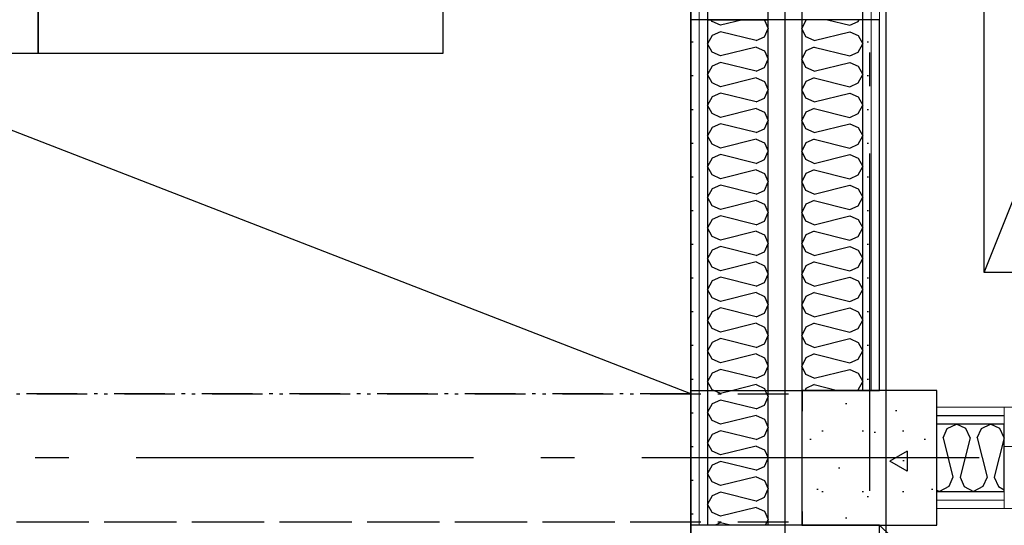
# Model space of a CAD drawing. Header units: millimetres. Extents: x -173281 to 144469, y -85977 to 83288.
# Tile 244 of 256: x -69933 to -68473, y -22317 to -21567. Entities that reach past the tile are written whole.
import ezdxf
from ezdxf.enums import TextEntityAlignment as Align

# ---------------------------------------------------------------- set-up
doc = ezdxf.new("R2010")
doc.units = ezdxf.units.MM
doc.header["$LTSCALE"] = 0.5
doc.header["$MEASUREMENT"] = 0
for name, pattern in [('Akselinje', [1500, 1000, -200, 100, -200]), ('Over snittplan', [260, 150, -50, 10, -50]), ('PLINE', [0])]:
    doc.linetypes.add(name, pattern=pattern)
for name, color, linetype in [('222- Søyler', 7, 'Continuous'), ('222- Søyler  (Skravur)', 7, 'Continuous'), ('242- Ikke-bærende innervegger', 7, 'Continuous'), ('242- Ikke-bærende innervegger (Skravur)', 7, 'Continuous'), ('242- Ikke-bærende innervegger (Skravur)(Nye konstruksjoner)', 7, 'Continuous'), ('242- Ikke-bærende innervegger(Nye konstruksjoner)', 7, 'Continuous'), ('244- Vinduer_ dører_ foldevegger(Nye konstruksjoner)', 7, 'Continuous'), ('252- Gulv på grunn_ bunnplate', 7, 'Continuous'), ('253- Oppforet gulv_ påstøp(Nye konstruksjoner)', 7, 'Continuous'), ('255- Gulvoverflate(Nye konstruksjoner)', 7, 'Continuous'), ('256- Faste himlinger og overflatebehandling', 7, 'Continuous'), ('256- Faste himlinger og overflatebehandling(Nye konstruksjoner)', 7, 'Continuous'), ('257- Systemhimlinger(Nye konstruksjoner)', 7, 'Continuous'), ('82-- Modullinjer', 7, 'Continuous'), ('852- Teknisk_symbolsk informasjon_ bygning(Nye konstruksjoner)', 7, 'Continuous'), ('862- M___Nettoareal(Nye konstruksjoner)', 7, 'Continuous'), ('862- M___Nettoareal(Polylinje)(Nye konstruksjoner)', 7, 'Continuous'), ('862- M___Nettoareal(Tekst)(Nye konstruksjoner)', 7, 'Continuous')]:
    doc.layers.add(name, color=color, linetype=linetype)
for name, color, linetype, lineweight in [('234- Vinduer_ dører_ porter(Nye konstruksjoner)', 7, 'Continuous', 0), ('236- Innvendig kledning og overflate', 7, 'Continuous', 0), ('236- Innvendig kledning og overflate(Nye konstruksjoner)', 7, 'Continuous', 0)]:
    doc.layers.add(name, color=color, linetype=linetype, lineweight=lineweight)
doc.styles.add('GENERATED_STYLE_1', font='arial.ttf')
doc.styles.add('GENERATED_STYLE_2', font='arial.ttf')
doc.linetypes.add('Lydfuge betonggolv', pattern='A,0,[5,A-2607.111 Plan 1. etasje1.Shx,S=3.968254,R=0,X=0,Y=-3.46945e-18],-600,0', length=600)
pattern_1 = [(270, (0, 0), (86.60254, 0), [0, -50]), (270, (43.3, -25), (86.60254, 0), [0, -50])]
pattern_2 = [(90, (0, 0), (-86.60254, 0), [0, -50]), (90, (-43.3, 25), (-86.60254, 0), [0, -50])]
pattern_3 = [(0, (0, 0), (0, 86.60254), [0, -50]), (0, (25, 43.3), (0, 86.60254), [0, -50])]

# ---------------------------------------------------------------- blocks, each defined once
blk = doc.blocks.new('Dans_teater_A-120_6', base_point=(-73175.2, -21455.7))
at = {"layer": '862- M___Nettoareal(Polylinje)(Nye konstruksjoner)', "linetype": 'PLINE', "flags": 128}
blk.add_lwpolyline([(-77605.7, -22311.9), (-77605.7, -25661.9), (-76468.2, -25661.9), (-76468.2, -25666.9), (-68938.2, -25666.9), (-68938.2, -22216.9), (-68938.2, -18756.9), (-77605.7, -18756.9), (-77605.7, -22121.9), (-77668.2, -22121.9), (-77768.2, -22121.9), (-77768.2, -22311.9), (-77668.2, -22311.9)], close=True, dxfattribs=at)
at = {"layer": '862- M___Nettoareal(Tekst)(Nye konstruksjoner)', "style": 'GENERATED_STYLE_1'}
for tag, height, p in [('DUMMY_862', 150, (-73293.1, -20924)), ('ROOM_NAME', 150, (-73293.1, -22021.7)), ('DUMMY_861', 100, (-73450.2, -21621.5)), ('ROOM_NUMBER', 100, (-73450.2, -22010.3)), ('DUMMY_863', 100, (-73057.4, -21987.4))]:
    blk.add_attdef(tag, text='', height=height, rotation=90, dxfattribs=at).set_placement(p, align=Align.TOP_LEFT)
blk = doc.blocks.new('*X235')
at = {"layer": '242- Ikke-bærende innervegger (Skravur)', "linetype": 'PLINE'}
for p, q in [((-68894, -22222.1), (-68906.2, -22227.7)), ((-68841.2, -22235.3), (-68894, -22222.1)), ((-68829, -22229.8), (-68823.2, -22217.4)), ((-68823.4, -22216.9), (-68823.2, -22217.4)), ((-68906.2, -22227.7), (-68913.2, -22240.1)), ((-68841.2, -22235.3), (-68829, -22229.8)), ((-68906.2, -22252.6), (-68913.2, -22240.1)), ((-68894, -22258.1), (-68906.2, -22252.6)), ((-68841.2, -22244.9), (-68894, -22258.1)), ((-68841.2, -22244.9), (-68829, -22250.5)), ((-68829, -22250.5), (-68823.2, -22262.9)), ((-68894, -22267.7), (-68906.2, -22273.2)), ((-68841.2, -22280.9), (-68894, -22267.7)), ((-68829, -22275.3), (-68823.2, -22262.9)), ((-68906.2, -22273.2), (-68913.2, -22285.7)), ((-68841.2, -22280.9), (-68829, -22275.3)), ((-68906.2, -22298.1), (-68913.2, -22285.7)), ((-68841.2, -22290.4), (-68894, -22303.6)), ((-68841.2, -22290.4), (-68829, -22296)), ((-68829, -22296), (-68823.2, -22308.4)), ((-68894, -22303.6), (-68906.2, -22298.1)), ((-68827.2, -22316.9), (-68823.2, -22308.4)), ((-68894, -22313.2), (-68902.2, -22316.9)), ((-68879.1, -22316.9), (-68894, -22313.2))]:
    blk.add_line(p, q, dxfattribs=at)
blk = doc.blocks.new('*X249')
at = {"layer": '242- Ikke-bærende innervegger (Skravur)', "linetype": 'PLINE'}
for p, q in [((-68894, -22121.5), (-68904.1, -22116.9)), ((-68875.6, -22116.9), (-68894, -22121.5)), ((-68827.6, -22116.9), (-68823.2, -22126.3)), ((-68906.2, -22136.6), (-68913.2, -22149.1)), ((-68894, -22131.1), (-68906.2, -22136.6)), ((-68841.2, -22144.3), (-68894, -22131.1)), ((-68829, -22138.7), (-68823.2, -22126.3)), ((-68906.2, -22161.5), (-68913.2, -22149.1)), ((-68841.2, -22144.3), (-68829, -22138.7)), ((-68894, -22167.1), (-68906.2, -22161.5)), ((-68841.2, -22153.9), (-68894, -22167.1)), ((-68841.2, -22153.9), (-68829, -22159.4)), ((-68829, -22159.4), (-68823.2, -22171.8)), ((-68894, -22176.6), (-68906.2, -22182.2)), ((-68841.2, -22189.8), (-68894, -22176.6)), ((-68829, -22184.3), (-68823.2, -22171.8)), ((-68906.2, -22182.2), (-68913.2, -22194.6)), ((-68906.2, -22207), (-68913.2, -22194.6)), ((-68841.2, -22189.8), (-68829, -22184.3)), ((-68894, -22212.6), (-68906.2, -22207)), ((-68841.2, -22199.4), (-68894, -22212.6)), ((-68841.2, -22199.4), (-68829, -22204.9)), ((-68829, -22204.9), (-68823.4, -22216.9))]:
    blk.add_line(p, q, dxfattribs=at)
blk = doc.blocks.new('*X873')
at = {"layer": '242- Ikke-bærende innervegger (Skravur)(Nye konstruksjoner)', "linetype": 'PLINE'}
for p, q in [((-68906.2, -21569.7), (-68907.7, -21566.9)), ((-68860.9, -21566.9), (-68894, -21575.2)), ((-68830.4, -21566.9), (-68829, -21567.5)), ((-68829, -21567.5), (-68823.2, -21580)), ((-68894, -21575.2), (-68906.2, -21569.7)), ((-68829, -21592.4), (-68823.2, -21580)), ((-68906.2, -21590.3), (-68913.2, -21602.7)), ((-68894, -21584.8), (-68906.2, -21590.3)), ((-68841.2, -21598), (-68894, -21584.8)), ((-68841.2, -21598), (-68829, -21592.4)), ((-68906.2, -21615.2), (-68913.2, -21602.7)), ((-68841.2, -21607.5), (-68894, -21620.7)), ((-68841.2, -21607.5), (-68829, -21613.1)), ((-68894, -21620.7), (-68906.2, -21615.2)), ((-68829, -21613.1), (-68823.2, -21625.5)), ((-68829, -21637.9), (-68823.2, -21625.5)), ((-68906.2, -21635.8), (-68913.2, -21648.3)), ((-68894, -21630.3), (-68906.2, -21635.8)), ((-68841.2, -21643.5), (-68894, -21630.3)), ((-68841.2, -21643.5), (-68829, -21637.9)), ((-68906.2, -21660.7), (-68913.2, -21648.3)), ((-68841.2, -21653.1), (-68894, -21666.3)), ((-68841.2, -21653.1), (-68829, -21658.6)), ((-68894, -21666.3), (-68906.2, -21660.7)), ((-68829, -21658.6), (-68823.2, -21671)), ((-68906.2, -21681.4), (-68913.2, -21693.8)), ((-68894, -21675.8), (-68906.2, -21681.4)), ((-68841.2, -21689), (-68894, -21675.8)), ((-68841.2, -21689), (-68829, -21683.5)), ((-68829, -21683.5), (-68823.2, -21671)), ((-68906.2, -21706.2), (-68913.2, -21693.8)), ((-68841.2, -21698.6), (-68894, -21711.8)), ((-68841.2, -21698.6), (-68829, -21704.1)), ((-68894, -21711.8), (-68906.2, -21706.2)), ((-68829, -21704.1), (-68823.2, -21716.6)), ((-68906.2, -21726.9), (-68913.2, -21739.3)), ((-68894, -21721.3), (-68906.2, -21726.9)), ((-68841.2, -21734.5), (-68894, -21721.3)), ((-68829, -21729), (-68823.2, -21716.6)), ((-68906.2, -21751.8), (-68913.2, -21739.3)), ((-68841.2, -21734.5), (-68829, -21729)), ((-68894, -21757.3), (-68906.2, -21751.8)), ((-68841.2, -21744.1), (-68894, -21757.3)), ((-68841.2, -21744.1), (-68829, -21749.7)), ((-68829, -21749.7), (-68823.2, -21762.1)), ((-68894, -21766.9), (-68906.2, -21772.4)), ((-68841.2, -21780.1), (-68894, -21766.9)), ((-68829, -21774.5), (-68823.2, -21762.1)), ((-68906.2, -21772.4), (-68913.2, -21784.9)), ((-68906.2, -21797.3), (-68913.2, -21784.9)), ((-68841.2, -21780.1), (-68829, -21774.5)), ((-68894, -21802.8), (-68906.2, -21797.3)), ((-68841.2, -21789.6), (-68894, -21802.8)), ((-68841.2, -21789.6), (-68829, -21795.2)), ((-68829, -21795.2), (-68823.2, -21807.6)), ((-68894, -21812.4), (-68906.2, -21817.9)), ((-68841.2, -21825.6), (-68894, -21812.4)), ((-68829, -21820.1), (-68823.2, -21807.6)), ((-68906.2, -21817.9), (-68913.2, -21830.4)), ((-68906.2, -21842.8), (-68913.2, -21830.4)), ((-68841.2, -21825.6), (-68829, -21820.1)), ((-68894, -21848.4), (-68906.2, -21842.8)), ((-68841.2, -21835.2), (-68894, -21848.4)), ((-68841.2, -21835.2), (-68829, -21840.7)), ((-68829, -21840.7), (-68823.2, -21853.1)), ((-68894, -21857.9), (-68906.2, -21863.5)), ((-68841.2, -21871.1), (-68894, -21857.9)), ((-68829, -21865.6), (-68823.2, -21853.1)), ((-68906.2, -21863.5), (-68913.2, -21875.9)), ((-68841.2, -21871.1), (-68829, -21865.6)), ((-68906.2, -21888.3), (-68913.2, -21875.9)), ((-68894, -21893.9), (-68906.2, -21888.3)), ((-68841.2, -21880.7), (-68894, -21893.9)), ((-68841.2, -21880.7), (-68829, -21886.2)), ((-68829, -21886.2), (-68823.2, -21898.7)), ((-68894, -21903.5), (-68906.2, -21909)), ((-68841.2, -21916.7), (-68894, -21903.5)), ((-68829, -21911.1), (-68823.2, -21898.7)), ((-68906.2, -21909), (-68913.2, -21921.4)), ((-68841.2, -21916.7), (-68829, -21911.1)), ((-68906.2, -21933.9), (-68913.2, -21921.4)), ((-68841.2, -21926.2), (-68894, -21939.4)), ((-68841.2, -21926.2), (-68829, -21931.8)), ((-68829, -21931.8), (-68823.2, -21944.2)), ((-68894, -21939.4), (-68906.2, -21933.9)), ((-68829, -21956.6), (-68823.2, -21944.2)), ((-68906.2, -21954.5), (-68913.2, -21967)), ((-68894, -21949), (-68906.2, -21954.5)), ((-68841.2, -21962.2), (-68894, -21949)), ((-68841.2, -21962.2), (-68829, -21956.6)), ((-68906.2, -21979.4), (-68913.2, -21967)), ((-68841.2, -21971.7), (-68894, -21984.9)), ((-68841.2, -21971.7), (-68829, -21977.3)), ((-68894, -21984.9), (-68906.2, -21979.4)), ((-68829, -21977.3), (-68823.2, -21989.7)), ((-68829, -22002.2), (-68823.2, -21989.7)), ((-68906.2, -22000.1), (-68913.2, -22012.5)), ((-68894, -21994.5), (-68906.2, -22000.1)), ((-68841.2, -22007.7), (-68894, -21994.5)), ((-68841.2, -22007.7), (-68829, -22002.2)), ((-68906.2, -22024.9), (-68913.2, -22012.5)), ((-68841.2, -22017.3), (-68894, -22030.5)), ((-68841.2, -22017.3), (-68829, -22022.8)), ((-68894, -22030.5), (-68906.2, -22024.9)), ((-68829, -22022.8), (-68823.2, -22035.3)), ((-68906.2, -22045.6), (-68913.2, -22058)), ((-68894, -22040), (-68906.2, -22045.6)), ((-68841.2, -22053.2), (-68894, -22040)), ((-68841.2, -22053.2), (-68829, -22047.7)), ((-68829, -22047.7), (-68823.2, -22035.3)), ((-68906.2, -22070.5), (-68913.2, -22058)), ((-68841.2, -22062.8), (-68894, -22076)), ((-68841.2, -22062.8), (-68829, -22068.3)), ((-68894, -22076), (-68906.2, -22070.5)), ((-68829, -22068.3), (-68823.2, -22080.8)), ((-68906.2, -22091.1), (-68913.2, -22103.5)), ((-68894, -22085.6), (-68906.2, -22091.1)), ((-68841.2, -22098.8), (-68894, -22085.6)), ((-68841.2, -22098.8), (-68829, -22093.2)), ((-68829, -22093.2), (-68823.2, -22080.8)), ((-68906.2, -22116), (-68913.2, -22103.5)), ((-68904.1, -22116.9), (-68906.2, -22116)), ((-68841.2, -22108.3), (-68875.6, -22116.9)), ((-68841.2, -22108.3), (-68829, -22113.9)), ((-68829, -22113.9), (-68827.6, -22116.9))]:
    blk.add_line(p, q, dxfattribs=at)
blk = doc.blocks.new('*X874')
at = {"layer": '242- Ikke-bærende innervegger (Skravur)(Nye konstruksjoner)', "linetype": 'PLINE'}
for p, q in [((-68767.3, -21567.5), (-68773.2, -21580)), ((-68765.9, -21566.9), (-68767.3, -21567.5)), ((-68735.4, -21566.9), (-68702.3, -21575.2)), ((-68690.1, -21569.7), (-68688.6, -21566.9)), ((-68767.3, -21592.4), (-68773.2, -21580)), ((-68702.3, -21575.2), (-68690.1, -21569.7)), ((-68755.1, -21598), (-68767.3, -21592.4)), ((-68755.1, -21598), (-68702.3, -21584.8)), ((-68702.3, -21584.8), (-68690.1, -21590.3)), ((-68690.1, -21590.3), (-68683.2, -21602.7)), ((-68755.1, -21607.5), (-68767.3, -21613.1)), ((-68755.1, -21607.5), (-68702.3, -21620.7)), ((-68690.1, -21615.2), (-68683.2, -21602.7)), ((-68767.3, -21613.1), (-68773.2, -21625.5)), ((-68767.3, -21637.9), (-68773.2, -21625.5)), ((-68702.3, -21620.7), (-68690.1, -21615.2)), ((-68755.1, -21643.5), (-68767.3, -21637.9)), ((-68755.1, -21643.5), (-68702.3, -21630.3)), ((-68702.3, -21630.3), (-68690.1, -21635.8)), ((-68690.1, -21635.8), (-68683.2, -21648.3)), ((-68755.1, -21653.1), (-68767.3, -21658.6)), ((-68755.1, -21653.1), (-68702.3, -21666.3)), ((-68690.1, -21660.7), (-68683.2, -21648.3)), ((-68767.3, -21658.6), (-68773.2, -21671)), ((-68702.3, -21666.3), (-68690.1, -21660.7)), ((-68767.3, -21683.5), (-68773.2, -21671)), ((-68755.1, -21689), (-68767.3, -21683.5)), ((-68755.1, -21689), (-68702.3, -21675.8)), ((-68702.3, -21675.8), (-68690.1, -21681.4)), ((-68690.1, -21681.4), (-68683.2, -21693.8)), ((-68755.1, -21698.6), (-68767.3, -21704.1)), ((-68755.1, -21698.6), (-68702.3, -21711.8)), ((-68690.1, -21706.2), (-68683.2, -21693.8)), ((-68767.3, -21704.1), (-68773.2, -21716.6)), ((-68702.3, -21711.8), (-68690.1, -21706.2)), ((-68767.3, -21729), (-68773.2, -21716.6)), ((-68755.1, -21734.5), (-68702.3, -21721.3)), ((-68702.3, -21721.3), (-68690.1, -21726.9)), ((-68690.1, -21726.9), (-68683.2, -21739.3)), ((-68755.1, -21734.5), (-68767.3, -21729)), ((-68690.1, -21751.8), (-68683.2, -21739.3)), ((-68767.3, -21749.7), (-68773.2, -21762.1)), ((-68755.1, -21744.1), (-68767.3, -21749.7)), ((-68755.1, -21744.1), (-68702.3, -21757.3)), ((-68702.3, -21757.3), (-68690.1, -21751.8)), ((-68767.3, -21774.5), (-68773.2, -21762.1)), ((-68755.1, -21780.1), (-68702.3, -21766.9)), ((-68702.3, -21766.9), (-68690.1, -21772.4)), ((-68755.1, -21780.1), (-68767.3, -21774.5)), ((-68690.1, -21772.4), (-68683.2, -21784.9)), ((-68690.1, -21797.3), (-68683.2, -21784.9)), ((-68767.3, -21795.2), (-68773.2, -21807.6)), ((-68755.1, -21789.6), (-68767.3, -21795.2)), ((-68755.1, -21789.6), (-68702.3, -21802.8)), ((-68702.3, -21802.8), (-68690.1, -21797.3)), ((-68767.3, -21820.1), (-68773.2, -21807.6)), ((-68755.1, -21825.6), (-68702.3, -21812.4)), ((-68702.3, -21812.4), (-68690.1, -21817.9)), ((-68755.1, -21825.6), (-68767.3, -21820.1)), ((-68690.1, -21817.9), (-68683.2, -21830.4)), ((-68690.1, -21842.8), (-68683.2, -21830.4)), ((-68767.3, -21840.7), (-68773.2, -21853.1)), ((-68755.1, -21835.2), (-68767.3, -21840.7)), ((-68755.1, -21835.2), (-68702.3, -21848.4)), ((-68702.3, -21848.4), (-68690.1, -21842.8)), ((-68767.3, -21865.6), (-68773.2, -21853.1)), ((-68755.1, -21871.1), (-68702.3, -21857.9)), ((-68702.3, -21857.9), (-68690.1, -21863.5)), ((-68755.1, -21871.1), (-68767.3, -21865.6)), ((-68690.1, -21863.5), (-68683.2, -21875.9)), ((-68767.3, -21886.2), (-68773.2, -21898.7)), ((-68755.1, -21880.7), (-68767.3, -21886.2)), ((-68755.1, -21880.7), (-68702.3, -21893.9)), ((-68702.3, -21893.9), (-68690.1, -21888.3)), ((-68690.1, -21888.3), (-68683.2, -21875.9)), ((-68767.3, -21911.1), (-68773.2, -21898.7)), ((-68755.1, -21916.7), (-68702.3, -21903.5)), ((-68702.3, -21903.5), (-68690.1, -21909)), ((-68755.1, -21916.7), (-68767.3, -21911.1)), ((-68690.1, -21909), (-68683.2, -21921.4)), ((-68767.3, -21931.8), (-68773.2, -21944.2)), ((-68755.1, -21926.2), (-68767.3, -21931.8)), ((-68755.1, -21926.2), (-68702.3, -21939.4)), ((-68690.1, -21933.9), (-68683.2, -21921.4)), ((-68767.3, -21956.6), (-68773.2, -21944.2)), ((-68702.3, -21939.4), (-68690.1, -21933.9)), ((-68755.1, -21962.2), (-68767.3, -21956.6)), ((-68755.1, -21962.2), (-68702.3, -21949)), ((-68702.3, -21949), (-68690.1, -21954.5)), ((-68690.1, -21954.5), (-68683.2, -21967)), ((-68755.1, -21971.7), (-68767.3, -21977.3)), ((-68755.1, -21971.7), (-68702.3, -21984.9)), ((-68690.1, -21979.4), (-68683.2, -21967)), ((-68767.3, -21977.3), (-68773.2, -21989.7)), ((-68767.3, -22002.2), (-68773.2, -21989.7)), ((-68702.3, -21984.9), (-68690.1, -21979.4)), ((-68755.1, -22007.7), (-68767.3, -22002.2)), ((-68755.1, -22007.7), (-68702.3, -21994.5)), ((-68702.3, -21994.5), (-68690.1, -22000.1)), ((-68690.1, -22000.1), (-68683.2, -22012.5)), ((-68755.1, -22017.3), (-68767.3, -22022.8)), ((-68755.1, -22017.3), (-68702.3, -22030.5)), ((-68690.1, -22024.9), (-68683.2, -22012.5)), ((-68767.3, -22022.8), (-68773.2, -22035.3)), ((-68702.3, -22030.5), (-68690.1, -22024.9)), ((-68767.3, -22047.7), (-68773.2, -22035.3)), ((-68755.1, -22053.2), (-68767.3, -22047.7)), ((-68755.1, -22053.2), (-68702.3, -22040)), ((-68702.3, -22040), (-68690.1, -22045.6)), ((-68690.1, -22045.6), (-68683.2, -22058)), ((-68755.1, -22062.8), (-68767.3, -22068.3)), ((-68755.1, -22062.8), (-68702.3, -22076)), ((-68690.1, -22070.5), (-68683.2, -22058)), ((-68767.3, -22068.3), (-68773.2, -22080.8)), ((-68702.3, -22076), (-68690.1, -22070.5)), ((-68767.3, -22093.2), (-68773.2, -22080.8)), ((-68755.1, -22098.8), (-68767.3, -22093.2)), ((-68755.1, -22098.8), (-68702.3, -22085.6)), ((-68702.3, -22085.6), (-68690.1, -22091.1)), ((-68690.1, -22091.1), (-68683.2, -22103.5)), ((-68690.1, -22116), (-68683.2, -22103.5)), ((-68767.3, -22113.9), (-68768.7, -22116.9)), ((-68755.1, -22108.3), (-68767.3, -22113.9)), ((-68755.1, -22108.3), (-68720.7, -22116.9)), ((-68692.2, -22116.9), (-68690.1, -22116))]:
    blk.add_line(p, q, dxfattribs=at)
blk = doc.blocks.new('*X895')
at = {"layer": '242- Ikke-bærende innervegger (Skravur)(Nye konstruksjoner)', "linetype": 'PLINE'}
for p, q in [((-68564, -22187), (-68557.8, -22173.5)), ((-68557.8, -22173.5), (-68544, -22166.9)), ((-68530.2, -22173.5), (-68544, -22166.9)), ((-68524, -22187), (-68530.2, -22173.5)), ((-68513.4, -22187), (-68507.2, -22173.5)), ((-68507.2, -22173.5), (-68493.4, -22166.9)), ((-68479.6, -22173.5), (-68493.4, -22166.9)), ((-68473.4, -22187), (-68479.6, -22173.5)), ((-68564, -22187), (-68549.3, -22245.7)), ((-68524, -22187), (-68538.7, -22245.7)), ((-68513.4, -22187), (-68498.7, -22245.7)), ((-68473.4, -22187), (-68488.1, -22245.7)), ((-68549.3, -22245.7), (-68555.5, -22259.2)), ((-68538.7, -22245.7), (-68532.5, -22259.2)), ((-68498.7, -22245.7), (-68504.9, -22259.2)), ((-68488.1, -22245.7), (-68481.9, -22259.2)), ((-68573.2, -22264.8), (-68569.3, -22266.9)), ((-68555.5, -22259.2), (-68569.3, -22266.9)), ((-68532.5, -22259.2), (-68518.7, -22266.9)), ((-68504.9, -22259.2), (-68518.7, -22266.9)), ((-68481.9, -22259.2), (-68473.2, -22264.1))]:
    blk.add_line(p, q, dxfattribs=at)
blk = doc.blocks.new('Dørstempel[84]', base_point=(-67963.2, -22141.9))
at = {"layer": '852- Teknisk_symbolsk informasjon_ bygning(Nye konstruksjoner)', "char_height": 75, "attachment_point": 1, "rotation": 180, "style": 'GENERATED_STYLE_1'}
for s, insert in [('\\A1;{\\pql;\\pt0,50;\\fArial|b0|i0|c0|p0;\\W1.000000;x2\xa0090\\fArial|b0|i0|c0|p0;\\W1.000000;\\A1{\\H.66x;\\S^  ;}\\fArial|b0|i0|c0|p0;\\W1.000000;\\fArial|b0|i0|c0|p0;\\W1.000000;\\A1{\\H.66x;\\S^  ;}}', (-68034.6, -22956.9)), ('\\A1;{\\pql;\\pt0,50;\\fArial|b0|i0|c0|p0;\\W1.000000;990\\fArial|b0|i0|c0|p0;\\W1.000000;\\A1{\\H.66x;\\S^  ;}\\fArial|b0|i0|c0|p0;\\W1.000000;\\fArial|b0|i0|c0|p0;\\W1.000000;\\A1{\\H.66x;\\S^  ;}}', (-67863, -22956.9))]:
    blk.add_mtext(s, dxfattribs=dict(at, insert=insert))
at = {"layer": '852- Teknisk_symbolsk informasjon_ bygning(Nye konstruksjoner)', "style": 'GENERATED_STYLE_1'}
for tag, p in [('DUMMY_232', (-67805.8, -22620.5)), ('DUMMY_231', (-67805.8, -22738.4)), ('DUMMY_229', (-67805.8, -22856.2)), ('strUnitPrefix', (-67805.8, -22991.2))]:
    blk.add_attdef(tag, text='', height=75, rotation=180, dxfattribs=at).set_placement(p, align=Align.TOP_RIGHT)
for tag, p in [('DUMMY_233', (-67863, -22637.6)), ('AC_TextStyle_4', (-67863, -22755.5)), ('DUMMY_230', (-67863, -22856.2)), ('DUMMY_228', (-68343.4, -22974.1))]:
    blk.add_attdef(tag, text='', height=75, rotation=180, dxfattribs=at).set_placement(p, align=Align.TOP_LEFT)
blk.add_attdef('AC_WIDO_ID', text='', height=100, rotation=180, dxfattribs=at).set_placement((-67963.2, -22941.5), align=Align.BOTTOM_CENTER)
blk = doc.blocks.new('Dør[43]')
at = {"layer": '234- Vinduer_ dører_ porter(Nye konstruksjoner)', "linetype": 'PLINE'}
for p, q in [((-67453.2, -22141.9), (-68473.2, -22141.9)), ((-68458.2, -22199.9), (-68473.2, -22199.9)), ((-68473.2, -22291.9), (-68473.2, -22199.9)), ((-68408.2, -22199.9), (-68458.2, -22199.9)), ((-68458.2, -22199.9), (-68458.2, -22291.9)), ((-68408.2, -22199.9), (-67518.2, -22199.9)), ((-68408.2, -22291.9), (-68408.2, -22199.9)), ((-67468.2, -22199.9), (-67518.2, -22199.9)), ((-67518.2, -22199.9), (-67518.2, -22291.9)), ((-67468.2, -22199.9), (-67453.2, -22199.9)), ((-67468.2, -22291.9), (-67468.2, -22199.9)), ((-67453.2, -22291.9), (-67453.2, -22199.9)), ((-67453.2, -22291.9), (-68473.2, -22291.9)), ((-68458.2, -22291.9), (-68473.2, -22291.9)), ((-68458.2, -22291.9), (-68408.2, -22291.9)), ((-67518.2, -22291.9), (-68408.2, -22291.9)), ((-68408.2, -22291.9), (-68408.2, -23181.9)), ((-67518.2, -22291.9), (-67468.2, -22291.9)), ((-67468.2, -22291.9), (-67453.2, -22291.9))]:
    blk.add_line(p, q, dxfattribs=at)
blk.add_arc((-68408.2, -22291.9), 890, 270, 0, dxfattribs=at)
at = {"layer": '236- Innvendig kledning og overflate(Nye konstruksjoner)', "linetype": 'PLINE'}
for p, q in [((-68473.2, -22154.4), (-68473.2, -22141.9)), ((-67453.2, -22154.4), (-67453.2, -22141.9)), ((-68473.2, -22166.9), (-68473.2, -22154.4)), ((-67453.2, -22166.9), (-67453.2, -22154.4)), ((-68473.2, -22279.4), (-68473.2, -22266.9)), ((-68473.2, -22279.4), (-68473.2, -22266.9)), ((-67453.2, -22279.4), (-67453.2, -22266.9)), ((-67453.2, -22279.4), (-67453.2, -22266.9)), ((-68473.2, -22291.9), (-68473.2, -22279.4)), ((-68473.2, -22291.9), (-68473.2, -22279.4)), ((-67453.2, -22291.9), (-67453.2, -22279.4)), ((-67453.2, -22291.9), (-67453.2, -22279.4))]:
    blk.add_line(p, q, dxfattribs=at)
at = {"layer": '244- Vinduer_ dører_ foldevegger(Nye konstruksjoner)', "linetype": 'PLINE'}
for p, q in [((-68473.2, -22199.9), (-68473.2, -22166.9)), ((-67453.2, -22199.9), (-67453.2, -22166.9)), ((-68473.2, -22266.9), (-68473.2, -22199.9)), ((-68473.2, -22266.9), (-68473.2, -22199.9)), ((-67453.2, -22266.9), (-67453.2, -22199.9)), ((-67453.2, -22266.9), (-67453.2, -22199.9))]:
    blk.add_line(p, q, dxfattribs=at)
at = {"layer": '852- Teknisk_symbolsk informasjon_ bygning(Nye konstruksjoner)'}
ref = blk.add_blockref('Dørstempel[84]', (-67963.2, -22141.9), dxfattribs=at)
ref.add_attrib('AC_TextStyle_4', 'EI2 30 Sa', dxfattribs={"color": 7, "height": 75, "rotation": 180, "style": 'GENERATED_STYLE_1'}).set_placement((-67863, -22755.5), align=Align.TOP_LEFT)
ref.add_attrib('AC_WIDO_ID', 'A-118.2', dxfattribs={"color": 7, "height": 100, "rotation": 180, "style": 'GENERATED_STYLE_1'}).set_placement((-67963.2, -22941.5), align=Align.BOTTOM_CENTER)
ref.add_attrib('strUnitPrefix', 'BxH:', dxfattribs={"color": 7, "height": 75, "rotation": 180, "style": 'GENERATED_STYLE_1'}).set_placement((-67805.8, -22991.2), align=Align.TOP_RIGHT)
ref.add_attrib('DUMMY_233', '38 dB', dxfattribs={"color": 7, "height": 75, "rotation": 180, "style": 'GENERATED_STYLE_1'}).set_placement((-67863, -22637.6), align=Align.TOP_LEFT)
blk = doc.blocks.new('Standard grid marker[188]', base_point=(20939.5, -22216.9))
at = {"layer": '82-- Modullinjer', "linetype": 'Akselinje'}
blk.add_line((20739.5, -22216.9), (-81321.3, -22216.9), dxfattribs=at)
at = {"layer": '82-- Modullinjer', "style": 'GENERATED_STYLE_2'}
for tag, p in [('AC_MarkerText_1_0', (21062, -22256.9)), ('AC_MarkerText_1_1', (-81898.8, -22256.9))]:
    blk.add_attdef(tag, text='', height=175, rotation=90, dxfattribs=at).set_placement(p, align=Align.TOP_CENTER)
blk = doc.blocks.new('Standard grid marker[267]', base_point=(-68673.2, 26434.4))
at = {"layer": '82-- Modullinjer', "linetype": 'Akselinje'}
blk.add_line((-68673.2, 26234.4), (-68673.2, -50374.4), dxfattribs=at)
at = {"layer": '82-- Modullinjer', "style": 'GENERATED_STYLE_2'}
for tag, p in [('AC_MarkerText_1_0', (-68800.7, 26644.4)), ('AC_MarkerText_1_1', (-68800.7, -50864.4))]:
    blk.add_attdef(tag, text='', height=175, rotation=90, dxfattribs=at).set_placement(p, align=Align.TOP_CENTER)

msp = doc.modelspace()

# ---------------------------------------------------------------- hatches: boundary and pattern name
at = {"layer": '222- Søyler  (Skravur)', "linetype": 'Continuous'}
h = msp.add_hatch(dxfattribs=at)
h.set_pattern_fill('Betong_strukturell', color=256, style=0, pattern_type=2)
h.set_pattern_definition([(270, (-68773.16, -22116.93), (-311.77, 0), [30, -150]), (270, (-68929.04, -22206.93), (-311.77, 0), [30, -150]), (210, (-68773.16, -22116.93), (-155.9, 270), [30, -150]), (210, (-68773.16, -22296.93), (-155.9, 270), [30, -150]), (150, (-68773.16, -22146.93), (155.9, 270), [30, -150]), (150, (-68773.16, -22326.93), (155.9, 270), [30, -150]), (270, (-68803.16, -22116.93), (-60, 0), [0, -60, 0, -90]), (225, (-68803.16, -22146.93), (-42.426, 42.426), [0, -45, 0, -75])])
h.paths.add_polyline_path([(-68573.2, -22316.9), (-68573.2, -22116.9), (-68773.2, -22116.9), (-68773.2, -22316.9)])
at = {"layer": '242- Ikke-bærende innervegger (Skravur)', "linetype": 'Continuous'}
h = msp.add_hatch(dxfattribs=at)
h.set_pattern_fill('Gips', color=256, style=0, pattern_type=2)
h.set_pattern_definition(pattern_1)
h.paths.add_polyline_path([(-68925.7, -21566.9), (-68913.2, -21566.9), (-68913.2, -18744.4), (-68925.7, -18744.4)])
h = msp.add_hatch(dxfattribs=at)
h.set_pattern_fill('Gips', color=256, style=0, pattern_type=2)
h.set_pattern_definition(pattern_1)
h.paths.add_polyline_path([(-68938.2, -22216.9), (-68925.7, -22216.9), (-68925.7, -22116.9), (-68938.2, -22116.9)])
h = msp.add_hatch(dxfattribs=at)
h.set_pattern_fill('Gips', color=256, style=0, pattern_type=2)
h.set_pattern_definition(pattern_1)
h.paths.add_polyline_path([(-68913.2, -22116.9), (-68925.7, -22116.9), (-68925.7, -22216.9), (-68913.2, -22216.9)])
h = msp.add_hatch(dxfattribs=at)
h.set_pattern_fill('Gips', color=256, style=0, pattern_type=2)
h.set_pattern_definition(pattern_1)
h.paths.add_polyline_path([(-68925.7, -22216.9), (-68938.2, -22216.9), (-68938.2, -22316.9), (-68925.7, -22316.9)])
h = msp.add_hatch(dxfattribs=at)
h.set_pattern_fill('Gips', color=256, style=0, pattern_type=2)
h.set_pattern_definition(pattern_1)
h.paths.add_polyline_path([(-68925.7, -22316.9), (-68913.2, -22316.9), (-68913.2, -22216.9), (-68925.7, -22216.9)])
at = {"layer": '242- Ikke-bærende innervegger (Skravur)(Nye konstruksjoner)', "linetype": 'Continuous'}
h = msp.add_hatch(dxfattribs=at)
h.set_pattern_fill('Gips', color=256, style=0, pattern_type=2)
h.set_pattern_definition(pattern_1)
h.paths.add_polyline_path([(-68938.2, -21566.9), (-68938.2, -22116.9), (-68925.7, -22116.9), (-68925.7, -21566.9)])
h = msp.add_hatch(dxfattribs=at)
h.set_pattern_fill('Gips', color=256, style=0, pattern_type=2)
h.set_pattern_definition(pattern_1)
h.paths.add_polyline_path([(-68925.7, -21566.9), (-68925.7, -22116.9), (-68913.2, -22116.9), (-68913.2, -21566.9)])
h = msp.add_hatch(dxfattribs=at)
h.set_pattern_fill('Gips', color=256, style=0, pattern_type=2)
h.set_pattern_definition(pattern_2)
h.paths.add_polyline_path([(-68670.7, -22116.9), (-68670.7, -21566.9), (-68683.2, -21566.9), (-68683.2, -22116.9)])
h = msp.add_hatch(dxfattribs=at)
h.set_pattern_fill('Gips', color=256, style=0, pattern_type=2)
h.set_pattern_definition(pattern_2)
h.paths.add_polyline_path([(-68658.2, -22116.9), (-68658.2, -21566.9), (-68670.7, -21566.9), (-68670.7, -22116.9)])
h = msp.add_hatch(dxfattribs=at)
h.set_pattern_fill('Gips', color=256, style=0, pattern_type=2)
h.set_pattern_definition(pattern_3)
h.paths.add_polyline_path([(-68573.2, -22141.9), (-68573.2, -22154.4), (-68473.2, -22154.4), (-68473.2, -22141.9)])
h = msp.add_hatch(dxfattribs=at)
h.set_pattern_fill('Gips', color=256, style=0, pattern_type=2)
h.set_pattern_definition(pattern_3)
h.paths.add_polyline_path([(-68573.2, -22154.4), (-68573.2, -22166.9), (-68473.2, -22166.9), (-68473.2, -22154.4)])
h = msp.add_hatch(dxfattribs=at)
h.set_pattern_fill('Gips', color=256, style=0, pattern_type=2)
h.set_pattern_definition(pattern_3)
h.paths.add_polyline_path([(-68573.2, -22266.9), (-68573.2, -22279.4), (-68473.2, -22279.4), (-68473.2, -22266.9)])
h = msp.add_hatch(dxfattribs=at)
h.set_pattern_fill('Gips', color=256, style=0, pattern_type=2)
h.set_pattern_definition(pattern_3)
h.paths.add_polyline_path([(-68573.2, -22279.4), (-68573.2, -22291.9), (-68473.2, -22291.9), (-68473.2, -22279.4)])

# ---------------------------------------------------------------- linework, layer by layer
at = {"layer": '222- Søyler', "linetype": 'PLINE', "flags": 128}
msp.add_lwpolyline([(-68573.2, -22316.9), (-68573.2, -22116.9), (-68773.2, -22116.9), (-68773.2, -22316.9)], close=True, dxfattribs=at)
at = {"layer": '236- Innvendig kledning og overflate', "linetype": 'PLINE'}
for p, q in [((-68670.7, -21566.9), (-68670.7, -18716.9)), ((-68925.7, -18744.4), (-68925.7, -21566.9)), ((-68925.7, -22116.9), (-68925.7, -22216.9)), ((-68925.7, -22216.9), (-68925.7, -22316.9))]:
    msp.add_line(p, q, dxfattribs=at)
at = {"layer": '236- Innvendig kledning og overflate', "linetype": 'PLINE', "flags": 128}
for points in [[(-68658.2, -21566.9), (-68658.2, -18716.9)], [(-68938.2, -22116.9), (-68938.2, -22216.9)], [(-68938.2, -22216.9), (-68938.2, -22316.9)]]:
    msp.add_lwpolyline(points, dxfattribs=at)
at = {"layer": '236- Innvendig kledning og overflate(Nye konstruksjoner)', "linetype": 'PLINE'}
for p, q in [((-68925.7, -21566.9), (-68925.7, -22116.9)), ((-68670.7, -22116.9), (-68670.7, -21566.9)), ((-68473.2, -22154.4), (-68473.2, -22141.9)), ((-68473.2, -22166.9), (-68473.2, -22154.4)), ((-68473.2, -22279.4), (-68473.2, -22266.9)), ((-68573.2, -22279.4), (-68473.2, -22279.4)), ((-68473.2, -22291.9), (-68473.2, -22279.4))]:
    msp.add_line(p, q, dxfattribs=at)
at = {"layer": '236- Innvendig kledning og overflate(Nye konstruksjoner)', "linetype": 'PLINE', "flags": 128}
for points in [[(-68938.2, -21566.9), (-68938.2, -22116.9)], [(-68670.7, -21566.9), (-68683.2, -21566.9)], [(-68658.2, -21566.9), (-68670.7, -21566.9)], [(-68658.2, -22116.9), (-68658.2, -21566.9)], [(-68473.2, -22141.9), (-68573.2, -22141.9)], [(-68573.2, -22291.9), (-68473.2, -22291.9)]]:
    msp.add_lwpolyline(points, dxfattribs=at)
at = {"layer": '242- Ikke-bærende innervegger', "linetype": 'PLINE'}
for p, q in [((-68683.2, -21566.9), (-68683.2, -18716.9)), ((-68913.2, -18731.9), (-68913.2, -21566.9)), ((-68913.2, -22116.9), (-68913.2, -22216.9)), ((-68913.2, -22216.9), (-68913.2, -22316.9))]:
    msp.add_line(p, q, dxfattribs=at)
at = {"layer": '242- Ikke-bærende innervegger', "linetype": 'PLINE', "flags": 128}
for points in [[(-68823.2, -21566.9), (-68823.2, -18641.9)], [(-68773.2, -18716.9), (-68773.2, -21566.9)], [(-68938.2, -21566.9), (-68938.2, -22116.9)], [(-68925.7, -21566.9), (-68938.2, -21566.9)], [(-68913.2, -21566.9), (-68925.7, -21566.9)], [(-68823.2, -21566.9), (-68913.2, -21566.9)], [(-68773.2, -21566.9), (-68823.2, -21566.9)], [(-68683.2, -21566.9), (-68773.2, -21566.9)], [(-68670.7, -21566.9), (-68683.2, -21566.9)], [(-68658.2, -21566.9), (-68670.7, -21566.9)], [(-68658.2, -22116.9), (-68658.2, -21566.9)], [(-68938.2, -22116.9), (-68925.7, -22116.9)], [(-68925.7, -22116.9), (-68913.2, -22116.9)], [(-68913.2, -22116.9), (-68823.2, -22116.9)], [(-68823.2, -22116.9), (-68773.2, -22116.9)], [(-68823.2, -22216.9), (-68823.2, -22116.9)], [(-68773.2, -22116.9), (-68683.2, -22116.9)], [(-68683.2, -22116.9), (-68670.7, -22116.9)], [(-68670.7, -22116.9), (-68658.2, -22116.9)], [(-68823.2, -22316.9), (-68823.2, -22216.9)], [(-68938.2, -22316.9), (-68938.2, -24016.9)], [(-68925.7, -22316.9), (-68938.2, -22316.9)], [(-68913.2, -22316.9), (-68925.7, -22316.9)], [(-68823.2, -22316.9), (-68913.2, -22316.9)], [(-68773.2, -22316.9), (-68823.2, -22316.9)], [(-68683.2, -22316.9), (-68773.2, -22316.9)], [(-68670.7, -22316.9), (-68683.2, -22316.9)], [(-68658.2, -22316.9), (-68670.7, -22316.9)], [(-68658.2, -24016.9), (-68658.2, -22316.9)]]:
    msp.add_lwpolyline(points, dxfattribs=at)
at = {"layer": '242- Ikke-bærende innervegger(Nye konstruksjoner)', "linetype": 'PLINE'}
for p, q in [((-68913.2, -21566.9), (-68913.2, -22116.9)), ((-68683.2, -22116.9), (-68683.2, -21566.9)), ((-68473.2, -22154.4), (-68573.2, -22154.4)), ((-68473.2, -22166.9), (-68573.2, -22166.9)), ((-68473.2, -22199.9), (-68473.2, -22166.9)), ((-68473.2, -22266.9), (-68473.2, -22199.9)), ((-68573.2, -22266.9), (-68473.2, -22266.9))]:
    msp.add_line(p, q, dxfattribs=at)
at = {"layer": '242- Ikke-bærende innervegger(Nye konstruksjoner)', "linetype": 'PLINE', "flags": 128}
for points in [[(-68913.2, -21566.9), (-68823.2, -21566.9)], [(-68823.2, -22116.9), (-68823.2, -21566.9)], [(-68683.2, -21566.9), (-68773.2, -21566.9)], [(-68773.2, -21566.9), (-68773.2, -22116.9)], [(-68913.2, -22116.9), (-68823.2, -22116.9)]]:
    msp.add_lwpolyline(points, dxfattribs=at)
at = {"layer": '252- Gulv på grunn_ bunnplate', "linetype": 'PLINE', "flags": 128}
for points in [[(-77653.7, -28236.4), (-76468.2, -28236.4), (-76468.2, -25956.9), (-68648.2, -25956.9), (-68648.2, -14971.9), (-68648.2, -14846.9), (-70768.2, -14846.9), (-70768.2, -11941.9), (-75053.7, -11941.9), (-75053.7, 2273.1), (-74818.2, 2273.1), (-74818.2, 4673.1), (-63042.7, 4673.1), (-63042.7, 2373.1), (-61492.7, 2373.1), (-61492.7, -15001.9), (-65023.2, -15001.9), (-65023.2, -14971.9), (-65037.7, -14971.9), (-65037.7, -25831.9), (-61478.2, -25831.9), (-61478.2, -37386.4), (-60337.7, -37386.4), (-60337.7, -41897.4), (-61487.7, -41897.4), (-61487.7, -43697.4), (-63278.2, -43697.4), (-63278.2, -41936.9), (-63428.2, -41936.9), (-63428.2, -43701.9), (-65168.2, -43701.9), (-65168.2, -43797.4), (-71027.7, -43797.4), (-71027.7, -44997.4), (-75013.7, -44997.4), (-75013.7, -43797.4), (-76238.2, -43797.4), (-76238.2, -38801.9), (-77653.7, -38801.9)], [(-77673.2, -18641.9), (-68938.2, -18641.9), (-68938.2, -25666.9), (-76468.2, -25666.9), (-76468.2, -25596.9), (-77673.2, -25596.9)]]:
    msp.add_lwpolyline(points, close=True, dxfattribs=at)
at = {"layer": '253- Oppforet gulv_ påstøp(Nye konstruksjoner)', "linetype": 'PLINE', "flags": 128}
msp.add_lwpolyline([(-77653.7, -18756.9), (-68938.2, -18756.9), (-68938.2, -25666.9), (-77653.7, -25666.9)], close=True, dxfattribs=at)
at = {"layer": '255- Gulvoverflate(Nye konstruksjoner)', "linetype": 'Lydfuge betonggolv'}
msp.add_lwpolyline([(-77578.2, -25806.9), (-68798.2, -25806.9), (-68798.2, -18616.9), (-77578.2, -18616.9)], dxfattribs=at)
at = {"layer": '256- Faste himlinger og overflatebehandling', "linetype": 'Over snittplan'}
for p, q in [((-77578.2, -22121.9), (-68773.2, -22121.9)), ((-77578.2, -22311.9), (-68773.2, -22311.9))]:
    msp.add_line(p, q, dxfattribs=at)
at = {"layer": '256- Faste himlinger og overflatebehandling(Nye konstruksjoner)', "linetype": 'PLINE'}
for p, q in [((-68938.2, -22121.9), (-77605.7, -18756.9)), ((-68503.2, -21941.9), (-67303.2, -18941.9)), ((-65135.7, -25716.9), (-68658.2, -22316.9))]:
    msp.add_line(p, q, dxfattribs=at)
at = {"layer": '256- Faste himlinger og overflatebehandling(Nye konstruksjoner)', "linetype": 'Over snittplan', "flags": 128}
for points in [[(-68938.2, -18756.9), (-68938.2, -22121.9)], [(-68938.2, -22121.9), (-77605.7, -22121.9)], [(-77605.7, -22311.9), (-68938.2, -22311.9)], [(-68938.2, -22311.9), (-68938.2, -25666.9)]]:
    msp.add_lwpolyline(points, dxfattribs=at)
at = {"layer": '256- Faste himlinger og overflatebehandling(Nye konstruksjoner)', "linetype": 'PLINE'}
for points in [[(-69905.9, -19216.9), (-69905.9, -21616.9), (-71105.9, -21616.9), (-71105.9, -19216.9)], [(-69305.9, -19216.9), (-69305.9, -21616.9), (-69905.9, -21616.9), (-69905.9, -19216.9)]]:
    msp.add_lwpolyline(points, close=True, dxfattribs=at)
at = {"layer": '257- Systemhimlinger(Nye konstruksjoner)', "linetype": 'PLINE', "flags": 128}
for points in [[(-68503.2, -21941.9), (-68503.2, -21342.9)], [(-67904.2, -21941.9), (-68503.2, -21941.9)]]:
    msp.add_lwpolyline(points, dxfattribs=at)

# ---------------------------------------------------------------- block references
at = {"layer": '242- Ikke-bærende innervegger'}
for name in ['*X249', '*X235']:
    msp.add_blockref(name, (0, 0), dxfattribs=at)
at = {"layer": '242- Ikke-bærende innervegger(Nye konstruksjoner)'}
for name in ['*X873', '*X874', '*X895']:
    msp.add_blockref(name, (0, 0), dxfattribs=at)
at = {"layer": '244- Vinduer_ dører_ foldevegger(Nye konstruksjoner)', "linetype": 'PLINE'}
msp.add_blockref('Dør[43]', (0, 0), dxfattribs=at)
at = {"layer": '82-- Modullinjer', "linetype": 'PLINE'}
for name, p in [('Standard grid marker[267]', (-68673.2, 26434.4)), ('Standard grid marker[188]', (20939.5, -22216.9))]:
    msp.add_blockref(name, p, dxfattribs=at)
at = {"layer": '862- M___Nettoareal(Nye konstruksjoner)', "linetype": 'Continuous'}
msp.add_blockref('Dans_teater_A-120_6', (-73175.2, -21455.7), dxfattribs=at)

doc.saveas('drawing.dxf')
